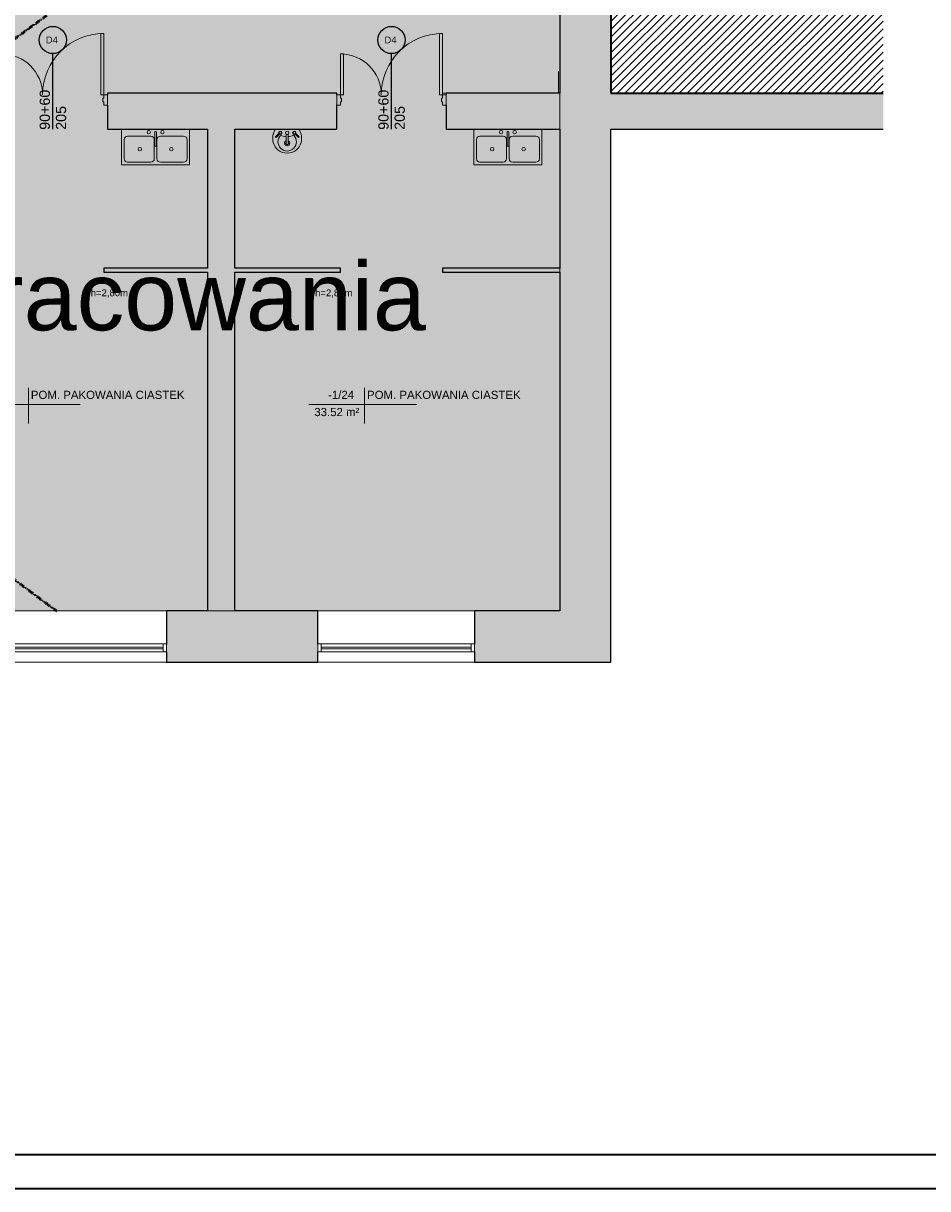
# Model space of a CAD drawing. Header units: centimetres. Extents: x 14504 to 44111, y -18976 to -7683.
# Tile 33 of 141: x 17058 to 18386, y -11188 to -9478. Entities that reach past the tile are written whole.
import ezdxf

# ---------------------------------------------------------------- set-up
doc = ezdxf.new("R2010")
doc.units = ezdxf.units.CM
doc.linetypes.add('Aligning Line 1_8_', pattern=[0.635, 0.3175, -0.3175])
for name, color, linetype, lineweight in [('_gruba', 90, 'Continuous', 35), ('A-AREA-IDEN', 4, 'Continuous', 9), ('A-DETL', 6, 'Continuous', 9), ('A-DETL-GENF', 92, 'Continuous', 9), ('A-DETL-MEDM', 33, 'Continuous', 25), ('A-DETL-THIN', 151, 'Continuous', 9), ('A-DOOR', 31, 'Continuous', 9), ('A-DOOR-FRAM', 31, 'Continuous', 18), ('A-FLOR', 192, 'Continuous', 9), ('A-FLOR-PATT', 8, 'Continuous', 35), ('A-GLAZ', 151, 'Continuous', 9), ('A-WALL', 4, 'Continuous', 9), ('A-WALL-PATT', 111, 'Continuous', 25), ('G-ANNO-TEXT', 8, 'Continuous', 9), ('I-WALL', 2, 'Continuous', 9), ('P-SANR-FIXT', 6, 'Continuous', 9)]:
    doc.layers.add(name, color=color, linetype=linetype, lineweight=lineweight)
doc.styles.add('Arial_1', font='arial.ttf', dxfattribs={"height": 12})
doc.styles.add('Arial_4', font='arial.ttf', dxfattribs={"height": 10})
doc.styles.add('Arial_5', font='arial.ttf', dxfattribs={"height": 15})
doc.styles.add('Arial_6', font='arial.ttf', dxfattribs={"height": 100})

# ---------------------------------------------------------------- blocks, each defined once
blk = doc.blocks.new('Drzwi-korytarz-niesymetryczne-wpuszczane - 1500 x 2100mm-574059-1_Poziom piwnicy')
at = {"layer": 'A-DOOR', "lineweight": 18}
for p, q in [((-70.5, -24.635), (-75, -24.635)), ((-75, -24.635), (-75, -114.635)), ((-70.5, -114.635), (-70.5, -24.635)), ((70.5, -24.635), (75, -24.635)), ((70.5, -84.635), (70.5, -24.635)), ((75, -24.635), (75, -84.635)), ((75, -84.635), (70.5, -84.635)), ((-75, -114.635), (-70.5, -114.635))]:
    blk.add_line(p, q, dxfattribs=at)
at = {"layer": 'A-DOOR'}
for centre, radius, start, end in [((-75, -24.635), 90, 270, 360), ((75, -24.635), 60, 180, 270)]:
    blk.add_arc(centre, radius, start, end, dxfattribs=at)
at = {"layer": 'A-DOOR-FRAM'}
for p, q in [((-80, -9.635), (-75, -9.635)), ((-80, -24.635), (-80, -9.635)), ((-75, -9.635), (-75, -14.55625)), ((-75, -14.55625), (-73.4125, -14.55625)), ((-73.4125, -14.55625), (-73.4125, -19.65875)), ((73.4125, -14.55625), (75, -14.55625)), ((73.4125, -19.65875), (73.4125, -14.55625)), ((75, -9.635), (80, -9.635)), ((75, -14.55625), (75, -9.635)), ((80, -9.635), (80, -24.635)), ((-75, -24.635), (-80, -24.635)), ((-75, -19.65875), (-75, -24.635)), ((-73.4125, -19.65875), (-75, -19.65875)), ((75, -19.65875), (73.4125, -19.65875)), ((75, -24.635), (75, -19.65875)), ((80, -24.635), (75, -24.635))]:
    blk.add_line(p, q, dxfattribs=at)
blk = doc.blocks.new('Aluminum_1 szybowe - Okno w piwnicy 240_140 p_95-466215-1_Poziom piwnicy')
at = {"layer": 'A-GLAZ', "lineweight": 18}
for p, q in [((-132.1, 25.2), (-137.2, 25.2)), ((-137.2, 25.2), (-137.2, 13.7)), ((-132.1, 13.7), (-132.1, 25.2)), ((87.8, 20.7), (-132.1, 20.7)), ((-132.1, 20.7), (-132.1, 18.2)), ((-132.1, 18.2), (87.8, 18.2)), ((92.8, 25.2), (87.8, 25.2)), ((87.8, 25.2), (87.8, 13.7)), ((87.8, 18.2), (87.8, 20.7)), ((92.8, 13.7), (92.8, 25.2)), ((-137.2, 13.7), (-132.1, 13.7)), ((87.8, 13.7), (92.8, 13.7))]:
    blk.add_line(p, q, dxfattribs=at)
at = {"layer": 'A-GLAZ'}
for p, q in [((-132.1, 25.2), (87.8, 25.2)), ((87.8, 13.7), (-132.1, 13.7))]:
    blk.add_line(p, q, dxfattribs=at)
blk = doc.blocks.new('Lavabo mural - 05 - 440mm x 350mm-346807-1_Poziom piwnicy')
at = {"layer": 'P-SANR-FIXT'}
for p, q in [((-17.2, -11), (-11.7, -5.6)), ((-16.1, -12.1), (-10.7, -6.7)), ((-1.5, -21.5), (-1.5, -7.1)), ((1.5, -21.5), (1.5, -7.1)), ((16.4, -12.1), (11, -6.7)), ((17.5, -11), (12, -5.6))]:
    blk.add_line(p, q, dxfattribs=at)
for centre, radius, start, end in [((5.3, -13.1), 26.4, 150.3649, 193.6351), ((-5.3, -13.1), 26.4, 346.3649, 29.6351), ((0, -18.4), 13.5, 135.4629, 45.0556), ((-10.1, -5.1), 2.5, 0, 180), ((-10.1, -5.1), 2.5, 180, 207.0533), ((-10.1, -5.1), 1.7, 360, 180), ((-10.1, -5.1), 1.7, 180, 198.0596), ((-10.1, -5.1), 1.7, 198.0596, 360), ((-10.1, -5.1), 2.5, 242.9467, 0), ((-0.2, 16), 26.7, 249.1986, 267.1093), ((0, -20.4), 3.86, 112.8828, 180), ((0, -5.1), 2.5, 0, 180), ((0, -5.1), 2.5, 180, 0), ((-0.2, 16), 26.7, 273.5606, 291.3199), ((0, -20.4), 3.86, 360, 67.1178), ((10.4, -5.1), 2.5, 360, 180), ((10.4, -5.1), 2.5, 180, 297.0533), ((10.4, -5.1), 1.7, 0, 180), ((10.4, -5.1), 1.7, 180, 0), ((10.4, -5.1), 2.5, 332.9467, 360), ((-0.6, -14.5), 20.4, 193.6351, 271.6558), ((0, -20.4), 3.86, 180, 360), ((0, -20.4), 2.35, 129.6826, 180), ((0, -20.4), 2.35, 180, 360), ((0.6, -14.5), 20.4, 268.3442, 346.3649), ((0, -20.4), 2.35, 360, 50.3185)]:
    blk.add_arc(centre, radius, start, end, dxfattribs=at)
for centre, major_axis, ratio, start_param, end_param in [((-16.6, -11.6), (-0.545, 0.545), 0.274309, 0, 3.141593), ((17, -11.6), (0.545, 0.545), 0.274309, 3.141593, 6.283185), ((0, -21.5), (-1.5, 0), 0.428525, 0, 3.141593)]:
    blk.add_ellipse(centre, major_axis=major_axis, ratio=ratio, start_param=start_param, end_param=end_param, dxfattribs=at)
blk = doc.blocks.new('Zlew kuchenny podwójny - 1000 x 535mm-V4-1_Poziom piwnicy')
at = {"layer": 'P-SANR-FIXT'}
for p, q in [((-48.4, 25.6), (-48.4, -26.5)), ((0.3, 21.3), (0.3, 1.5)), ((2.8, 21.3), (2.8, 1.5)), ((51.6, -26.5), (51.6, 25.6)), ((-44.6, 10.5), (-44.6, -17.6)), ((-5.4, 15.6), (-39.5, 15.6)), ((-0.3, 10.5), (-0.3, -17.6)), ((3.5, 10.5), (3.5, -17.6)), ((42.7, 15.6), (8.6, 15.6)), ((47.8, -17.6), (47.8, 10.5)), ((-48.4, -26.5), (51.6, -26.5)), ((-39.5, -22.7), (-5.4, -22.7)), ((8.6, -22.7), (42.7, -22.7))]:
    blk.add_line(p, q, dxfattribs=at)
for centre, radius, start, end in [((-8.4, 21.3), 2.54, 360, 180), ((-8.4, 21.3), 2.54, 180, 360), ((1.6, 21.3), 1.27, 360, 180), ((11.6, 21.3), 2.54, 360, 180), ((11.6, 21.3), 2.54, 180, 360), ((-39.5, 10.5), 5.08, 90, 180), ((-5.4, 10.5), 5.08, 360, 90), ((1.6, 1.5), 1.27, 180, 0), ((8.6, 10.5), 5.08, 90, 180), ((42.7, 10.5), 5.08, 360, 90), ((-21.5, -3.6), 2.54, 0, 180), ((-21.5, -3.6), 2.54, 180, 360), ((24.7, -3.6), 2.54, 0, 180), ((24.7, -3.6), 2.54, 180, 360), ((-39.5, -17.6), 5.08, 180, 270), ((-5.4, -17.6), 5.08, 270, 0), ((8.6, -17.6), 5.08, 180, 270), ((42.7, -17.6), 5.08, 270, 0)]:
    blk.add_arc(centre, radius, start, end, dxfattribs=at)
blk = doc.blocks.new('Etyk_pom_1_mala - Etyk_pom_1_mala-219433-1_Poziom piwnicy')
at = {"layer": 'A-AREA-IDEN'}
for p, q in [((-0.096, 0.144), (-0.096, -0.378)), ((-0.915, -0.101), (0.666, -0.101))]:
    blk.add_line(p, q, dxfattribs=at)

msp = doc.modelspace()

# ---------------------------------------------------------------- hatches: boundary and pattern name
at = {"layer": 'A-DETL-GENF', "transparency": 33554508}
h = msp.add_hatch(color=9, dxfattribs=at)
h.paths.add_polyline_path([(16347, -10340.5), (16840.6, -10340.5), (16840.6, -9843.5), (17026.7, -9843.5), (17026.7, -9837.5), (16840.6, -9837.5), (16840.6, -9825.7), (16794.6, -9825.7), (16794.6, -9937.5), (16762.2, -9937.5), (16762.2, -9993.5), (16794.6, -9993.5), (16794.6, -10151.3), (16800.8, -10151.3), (16800.8, -10153.3), (16796.1, -10153.3), (16796.1, -10159.3), (16800.8, -10159.3), (16800.8, -10161.3), (16794.6, -10161.3), (16794.6, -10322.5), (16636.6, -10322.5), (16636.6, -10159.3), (16706.1, -10159.3), (16706.1, -10153.3), (16636.6, -10153.3), (16636.6, -10146.2), (16630.6, -10146.2), (16630.6, -10248.7), (16588.6, -10248.7), (16588.6, -10322.5), (16433.6, -10322.5), (16433.6, -10248.7), (16385.6, -10248.7), (16385.6, -10322.5), (16239.6, -10322.5), (16239.6, -10307.7), (16193.6, -10307.7), (16193.6, -10340.5), (16341.6, -10340.5)])
h.paths.add_polyline_path([(17328.6, -10340.5), (17368.6, -10340.5), (17368.6, -9843.5), (17523.7, -9843.5), (17523.7, -9837.5), (17368.6, -9837.5), (17368.6, -9633.7), (17518.7, -9633.7), (17518.7, -9580.7), (17181.7, -9580.7), (17181.7, -9633.7), (17328.6, -9633.7), (17328.6, -9837.5), (17176.7, -9837.5), (17176.7, -9843.5), (17328.6, -9843.5), (17328.6, -10156.1)])
h.paths.add_polyline_path([(16239.6, -10207.7), (16239.6, -9993.5), (16385.6, -9993.5), (16385.6, -10053.7), (16433.6, -10053.7), (16433.6, -9993.5), (16588.6, -9993.5), (16588.6, -10053.7), (16628.6, -10053.7), (16628.6, -10051.6), (16630.6, -10051.6), (16630.6, -10056.2), (16636.6, -10056.2), (16636.6, -9993.5), (16662.2, -9993.5), (16662.2, -9937.5), (16239.6, -9937.5), (16239.6, -9825.7), (16193.6, -9825.7), (16193.6, -10207.7), (16236.1, -10207.7)])
h.paths.add_polyline_path([(15669.6, -10001.7), (15669.6, -9625.7), (15820.6, -9625.7), (15820.6, -9580.7), (15537.6, -9580.7), (15537.6, -9625.7), (15657.6, -9625.7), (15657.6, -9989.7), (15407.6, -9989.7), (15407.6, -9625.7), (15437.6, -9625.7), (15437.6, -9580.7), (15365.6, -9580.7), (15365.6, -9625.7), (15395.6, -9625.7), (15395.6, -9989.7), (15195.6, -9989.7), (15195.6, -10001.7), (15657.6, -10001.7)])
h.paths.add_polyline_path([(17843.4, -9843.5), (17845.6, -9843.5), (17845.6, -9837.5), (17673.7, -9837.5), (17673.7, -9843.5)])
h.paths.add_polyline_path([(16840.6, -9680.7), (16840.6, -9633.7), (17021.7, -9633.7), (17021.7, -9580.7), (16840.6, -9580.7), (16840.6, -9600.2), (16794.6, -9600.2), (16794.6, -9680.7), (16824.6, -9680.7)])
h.paths.add_polyline_path([(16193.6, -9680.7), (16239.6, -9680.7), (16239.6, -9600.2), (16193.6, -9600.2), (16193.6, -9580.7), (15920.6, -9580.7), (15920.6, -9625.7), (16193.6, -9625.7), (16193.6, -9672.7)])
h.paths.add_polyline_path([(17696.4, -9633.7), (17845.6, -9633.7), (17845.6, -9580.7), (17678.7, -9580.7), (17678.7, -9633.7)])
h.paths.add_polyline_path([(15261, -9625.7), (15265.6, -9625.7), (15265.6, -9580.7), (15195.6, -9580.7), (15195.6, -9625.7), (15242.3, -9625.7)])
h.paths.add_polyline_path([(17700.6, -9385.7), (17845.6, -9385.7), (17845.6, -9351.7), (17716.6, -9351.7), (17716.6, -9201.7), (17740.1, -9201.7), (17740.1, -9195.7), (17705.9, -9195.7), (17705.9, -9201.7), (17710.6, -9201.7), (17710.6, -9351.7), (17700.6, -9351.7), (17700.6, -9382.2)])
h.paths.add_polyline_path([(17610.6, -9385.7), (17610.6, -9351.7), (17368.6, -9351.7), (17368.6, -9322.7), (17318.6, -9322.7), (17318.6, -9351.7), (16840.6, -9351.7), (16840.6, -9385.7), (17606, -9385.7)])
h.paths.add_polyline_path([(16193.6, -9385.7), (16193.6, -9351.7), (16133.6, -9351.7), (16133.6, -9385.7), (16138.3, -9385.7)])
h.paths.add_polyline_path([(15953.6, -9385.7), (16033.6, -9385.7), (16033.6, -9351.7), (15971.6, -9351.7), (15971.6, -9240.7), (16002.6, -9240.7), (16002.6, -9174.7), (16029.6, -9174.7), (16029.6, -9168.7), (16002.6, -9168.7), (16002.6, -9070.7), (16007.6, -9070.7), (16007.6, -9064.7), (16002.6, -9064.7), (16002.6, -8917.7), (15996.6, -8917.7), (15996.6, -9234.7), (15951.1, -9234.7), (15951.1, -9240.7), (15965.6, -9240.7), (15965.6, -9351.7), (15953.6, -9351.7), (15953.6, -9382.2)])
h.paths.add_polyline_path([(15849, -9385.7), (15853.6, -9385.7), (15853.6, -9351.7), (15844.6, -9351.7), (15844.6, -9346.7), (15838.6, -9346.7), (15838.6, -9351.7), (15658.6, -9351.7), (15658.6, -9240.7), (15749.1, -9240.7), (15749.1, -9234.7), (15658.6, -9234.7), (15658.6, -9156.7), (15838.6, -9156.7), (15838.6, -9232.7), (15838.8, -9232.7), (15838.8, -9234.7), (15834.1, -9234.7), (15834.1, -9240.7), (15838.8, -9240.7), (15838.8, -9242.7), (15838.6, -9242.7), (15838.6, -9246.7), (15844.6, -9246.7), (15844.6, -9240.7), (15851.1, -9240.7), (15851.1, -9234.7), (15844.6, -9234.7), (15844.6, -9150.7), (15658.6, -9150.7), (15658.6, -8917.7), (15648.6, -8917.7), (15648.6, -9150.7), (15601.6, -9150.7), (15601.6, -9156.7), (15648.6, -9156.7), (15648.6, -9351.7), (15601.6, -9351.7), (15601.6, -9385.7), (15682, -9385.7)])
h.paths.add_polyline_path([(15365.6, -9385.7), (15501.6, -9385.7), (15501.6, -9351.7), (15438.6, -9351.7), (15438.6, -9156.7), (15501.6, -9156.7), (15501.6, -9150.7), (15438.6, -9150.7), (15438.6, -8917.7), (15420.6, -8917.7), (15420.6, -9351.7), (15365.6, -9351.7), (15365.6, -9382.2)])
h.paths.add_polyline_path([(15242.3, -9385.7), (15265.6, -9385.7), (15265.6, -9351.7), (15195.6, -9351.7), (15195.6, -9385.7)])
h.paths.add_polyline_path([(17365.1, -9222.7), (17368.6, -9222.7), (17368.6, -9207.7), (17478.6, -9207.7), (17478.6, -9201.7), (17368.6, -9201.7), (17368.6, -8917.7), (17318.6, -8917.7), (17318.6, -9222.7), (17361.6, -9222.7)])
h.paths.add_polyline_path([(17573.3, -9207.7), (17601.1, -9207.7), (17601.2, -9201.7), (17605.9, -9201.7), (17605.9, -9195.7), (17601.1, -9195.7), (17601.1, -8917.7), (17595.1, -8917.7), (17595.1, -9201.7), (17568.6, -9201.7), (17568.6, -9207.7)])
h.paths.add_polyline_path([(17829.8, -9201.7), (17845.6, -9201.7), (17845.6, -9195.7), (17825.1, -9195.7), (17825.1, -9201.7)])
h.paths.add_polyline_path([(16129.6, -9174.7), (16193.6, -9174.7), (16193.6, -9168.7), (16129.6, -9168.7), (16129.6, -9171.2)])
h.paths.add_polyline_path([(16103.6, -9070.7), (16103.6, -8917.7), (16097.6, -8917.7), (16097.6, -9064.7), (16092.6, -9064.7), (16092.6, -9070.7), (16097.6, -9070.7)])
h = msp.add_hatch(color=9, dxfattribs=at)
h.paths.add_polyline_path([(17490.6, -10340.5), (17845.6, -10340.5), (17845.6, -9843.5), (17673.7, -9843.5), (17673.7, -9837.5), (17845.6, -9837.5), (17845.6, -9633.7), (17678.7, -9633.7), (17678.7, -9580.7), (17845.6, -9580.7), (17845.6, -9385.7), (17700.6, -9385.7), (17700.6, -9351.7), (17710.6, -9351.7), (17710.6, -9201.7), (17705.9, -9201.7), (17705.9, -9195.7), (17740.1, -9195.7), (17740.1, -9201.7), (17716.6, -9201.7), (17716.6, -9351.7), (17845.6, -9351.7), (17845.6, -9201.7), (17825.1, -9201.7), (17825.1, -9195.7), (17845.6, -9195.7), (17845.6, -8917.7), (17601.1, -8917.7), (17601.2, -9195.7), (17605.9, -9195.7), (17605.9, -9201.7), (17601.1, -9201.7), (17601.1, -9207.7), (17568.6, -9207.7), (17568.6, -9201.7), (17595.1, -9201.7), (17595.1, -8917.7), (17368.6, -8917.7), (17368.6, -9201.7), (17478.6, -9201.7), (17478.6, -9207.7), (17368.6, -9207.7), (17368.6, -9222.7), (17318.6, -9222.7), (17318.6, -8917.7), (16840.6, -8917.7), (16840.6, -9351.7), (17318.6, -9351.7), (17318.6, -9322.7), (17368.6, -9322.7), (17368.6, -9351.7), (17610.6, -9351.7), (17610.6, -9385.7), (16840.6, -9385.7), (16840.6, -9580.7), (17021.7, -9580.7), (17021.7, -9633.7), (16840.6, -9633.7), (16840.6, -9680.7), (16794.6, -9680.7), (16794.6, -9600.2), (16239.6, -9600.2), (16239.6, -9680.7), (16193.6, -9680.7), (16193.6, -9625.7), (15920.6, -9625.7), (15920.6, -9580.7), (16193.6, -9580.7), (16193.6, -9385.7), (16133.6, -9385.7), (16133.6, -9351.7), (16193.6, -9351.7), (16193.6, -9174.7), (16129.6, -9174.7), (16129.6, -9168.7), (16193.6, -9168.7), (16193.6, -8917.7), (16103.6, -8917.7), (16103.6, -9070.7), (16092.6, -9070.7), (16092.6, -9064.7), (16097.6, -9064.7), (16097.6, -8917.7), (16002.6, -8917.7), (16002.6, -9064.7), (16007.6, -9064.7), (16007.6, -9070.7), (16002.6, -9070.7), (16002.6, -9168.7), (16029.6, -9168.7), (16029.6, -9174.7), (16002.6, -9174.7), (16002.6, -9240.7), (15971.6, -9240.7), (15971.6, -9351.7), (16033.6, -9351.7), (16033.6, -9385.7), (15953.6, -9385.7), (15953.6, -9351.7), (15965.6, -9351.7), (15965.6, -9240.7), (15951.1, -9240.7), (15951.1, -9234.7), (15996.6, -9234.7), (15996.6, -8917.7), (15658.6, -8917.7), (15658.6, -9150.7), (15844.6, -9150.7), (15844.6, -9234.7), (15851.1, -9234.7), (15851.1, -9240.7), (15844.6, -9240.7), (15844.6, -9246.7), (15838.6, -9246.7), (15838.6, -9242.7), (15838.8, -9242.7), (15838.8, -9240.7), (15834.1, -9240.7), (15834.1, -9234.7), (15838.8, -9234.7), (15838.8, -9232.7), (15838.6, -9232.7), (15838.6, -9156.7), (15658.6, -9156.7), (15658.6, -9234.7), (15749.1, -9234.7), (15749.1, -9240.7), (15658.6, -9240.7), (15658.6, -9351.7), (15838.6, -9351.7), (15838.6, -9346.7), (15844.6, -9346.7), (15844.6, -9351.7), (15853.6, -9351.7), (15853.6, -9385.7), (15601.6, -9385.7), (15601.6, -9351.7), (15648.6, -9351.7), (15648.6, -9156.7), (15601.6, -9156.7), (15601.6, -9150.7), (15648.6, -9150.7), (15648.6, -8917.7), (15438.6, -8917.7), (15438.6, -9150.7), (15501.6, -9150.7), (15501.6, -9156.7), (15438.6, -9156.7), (15438.6, -9351.7), (15501.6, -9351.7), (15501.6, -9385.7), (15365.6, -9385.7), (15365.6, -9351.7), (15420.6, -9351.7), (15420.6, -8917.7), (15195.6, -8917.7), (15195.6, -9351.7), (15265.6, -9351.7), (15265.6, -9385.7), (15195.6, -9385.7), (15195.6, -9580.7), (15265.6, -9580.7), (15265.6, -9625.7), (15195.6, -9625.7), (15195.6, -9989.7), (15395.6, -9989.7), (15395.6, -9625.7), (15365.6, -9625.7), (15365.6, -9580.7), (15437.6, -9580.7), (15437.6, -9625.7), (15407.6, -9625.7), (15407.6, -9989.7), (15657.6, -9989.7), (15657.6, -9625.7), (15537.6, -9625.7), (15537.6, -9580.7), (15820.6, -9580.7), (15820.6, -9625.7), (15669.6, -9625.7), (15669.6, -10001.7), (15195.6, -10001.7), (15195.6, -10340.5), (16193.6, -10340.5), (16193.6, -10307.7), (16239.6, -10307.7), (16239.6, -10322.5), (16385.6, -10322.5), (16385.6, -10248.7), (16433.6, -10248.7), (16433.6, -10322.5), (16588.6, -10322.5), (16588.6, -10248.7), (16630.6, -10248.7), (16630.6, -10146.2), (16636.6, -10146.2), (16636.6, -10153.3), (16706.1, -10153.3), (16706.1, -10159.3), (16636.6, -10159.3), (16636.6, -10322.5), (16794.6, -10322.5), (16794.6, -10161.3), (16800.8, -10161.3), (16800.8, -10159.3), (16796.1, -10159.3), (16796.1, -10153.3), (16800.8, -10153.3), (16800.8, -10151.3), (16794.6, -10151.3), (16794.6, -9993.5), (16762.2, -9993.5), (16762.2, -9937.5), (16794.6, -9937.5), (16794.6, -9825.7), (16840.6, -9825.7), (16840.6, -9837.5), (17026.7, -9837.5), (17026.7, -9843.5), (16840.6, -9843.5), (16840.6, -10340.5), (17328.6, -10340.5), (17328.6, -9843.5), (17176.7, -9843.5), (17176.7, -9837.5), (17328.6, -9837.5), (17328.6, -9633.7), (17181.7, -9633.7), (17181.7, -9580.7), (17518.7, -9580.7), (17518.7, -9633.7), (17368.6, -9633.7), (17368.6, -9837.5), (17523.7, -9837.5), (17523.7, -9843.5), (17368.6, -9843.5), (17368.6, -10340.5), (17440.9, -10340.5)])
h.paths.add_polyline_path([(16193.6, -10207.7), (16193.6, -9825.7), (16239.6, -9825.7), (16239.6, -9937.5), (16662.2, -9937.5), (16662.2, -9993.5), (16636.6, -9993.5), (16636.6, -10056.2), (16630.6, -10056.2), (16630.6, -10051.6), (16628.6, -10051.6), (16628.6, -10053.7), (16588.6, -10053.7), (16588.6, -9993.5), (16433.6, -9993.5), (16433.6, -10053.7), (16385.6, -10053.7), (16385.6, -9993.5), (16239.6, -9993.5), (16239.6, -10207.7)])
at = {"layer": 'A-FLOR-PATT', "lineweight": 9}
h = msp.add_hatch(dxfattribs=at)
h.set_pattern_fill('FP_1', color=256, style=0, pattern_type=2)
h.set_pattern_definition([(45, (0, 0), (-5.7028162, 5.7028162), [])])
h.paths.add_polyline_path([(18320.4, -9580.7), (18320.4, -9385.7), (17920.6, -9385.7), (17920.6, -9580.7)])
at = {"layer": 'A-WALL-PATT', "lineweight": 9, "transparency": 33554610}
for points in [[(17920.6, -10340.5), (17920.6, -8917.7), (17845.6, -8917.7), (17845.6, -10340.5)], [(18320.4, -9633.7), (18320.4, -9580.7), (17920.6, -9580.7), (17920.6, -9633.7)]]:
    msp.add_hatch(color=256, dxfattribs=at).paths.add_polyline_path(points)
h = msp.add_hatch(color=256, dxfattribs=at)
h.paths.add_polyline_path([(17368.6, -10415.5), (17490.6, -10415.5), (17490.6, -10340.5), (17268.6, -10340.5), (17268.6, -10415.5), (17328.6, -10415.5)])
h.paths.add_polyline_path([(17920.6, -10415.5), (17920.6, -10340.5), (17720.6, -10340.5), (17720.6, -10415.5), (17845.6, -10415.5)])
h.paths.add_polyline_path([(16894.6, -10415.5), (17038.6, -10415.5), (17038.6, -10340.5), (16840.6, -10340.5), (16840.6, -10415.5)])

# ---------------------------------------------------------------- linework, layer by layer
at = {"layer": '_gruba'}
for points in [[(14503.8, -8218.3), (19603.8, -8218.3), (19603.8, -11188.3), (14503.8, -11188.3)], [(14553.8, -11138.3), (19553.8, -11138.3), (19553.8, -8268.3), (14553.8, -8268.3)]]:
    msp.add_lwpolyline(points, dxfattribs=at)
at = {"layer": 'A-DETL', "linetype": 'Aligning Line 1_8_', "lineweight": 50}
for p, q in [((15195.6, -8917.7), (17107, -10340.5)), ((17845.6, -8917.7), (15894.5, -10340.5))]:
    msp.add_line(p, q, dxfattribs=at)
at = {"layer": 'A-DETL-MEDM'}
for p, q in [((17101.7, -9633.7), (17101.7, -9522.7)), ((17598.7, -9633.7), (17598.7, -9522.7))]:
    msp.add_line(p, q, dxfattribs=at)
for centre in [(17101.7, -9502.7), (17598.7, -9502.7)]:
    msp.add_circle(centre, 20, dxfattribs=at)
at = {"layer": 'A-DETL-THIN'}
for p, q in [((17845.6, -10340.5), (17845.6, -8917.7)), ((17843.7, -9580.7), (17843.7, -9548.7)), ((17673.7, -9580.7), (17843.7, -9580.7)), ((15195.6, -10340.5), (17845.6, -10340.5))]:
    msp.add_line(p, q, dxfattribs=at)
at = {"layer": 'A-FLOR', "lineweight": 35}
for p, q in [((17920.6, -9385.7), (17920.6, -9580.7)), ((17920.6, -9580.7), (18320.4, -9580.7))]:
    msp.add_line(p, q, dxfattribs=at)
at = {"layer": 'A-WALL', "lineweight": 25}
for p, q in [((17845.6, -9385.7), (17845.6, -9580.7)), ((17845.6, -9633.7), (17845.6, -9837.5)), ((17920.6, -10415.5), (17920.6, -9633.7)), ((17328.6, -9837.5), (17176.7, -9837.5)), ((17176.7, -9837.5), (17176.7, -9843.5)), ((17176.7, -9843.5), (17328.6, -9843.5)), ((17523.7, -9837.5), (17368.6, -9837.5)), ((17368.6, -9843.5), (17523.7, -9843.5)), ((17523.7, -9843.5), (17523.7, -9837.5)), ((17845.6, -9837.5), (17673.7, -9837.5)), ((17673.7, -9837.5), (17673.7, -9843.5)), ((17673.7, -9843.5), (17845.6, -9843.5)), ((17845.6, -9843.5), (17845.6, -10340.5)), ((17328.6, -10340.5), (17268.6, -10340.5)), ((17268.6, -10340.5), (17268.6, -10389.1)), ((17490.6, -10340.5), (17368.6, -10340.5)), ((17490.6, -10389.1), (17490.6, -10340.5)), ((17845.6, -10340.5), (17720.6, -10340.5)), ((17720.6, -10340.5), (17720.6, -10389.1)), ((17268.6, -10400.5), (17268.6, -10415.5)), ((17490.6, -10415.5), (17490.6, -10400.5)), ((17720.6, -10400.5), (17720.6, -10415.5)), ((17268.6, -10415.5), (17490.6, -10415.5)), ((17720.6, -10415.5), (17920.6, -10415.5))]:
    msp.add_line(p, q, dxfattribs=at)
at = {"layer": 'A-WALL'}
for p, q in [((17038.6, -10340.5), (17268.6, -10340.5)), ((17490.6, -10340.5), (17720.6, -10340.5)), ((17268.6, -10415.5), (17038.6, -10415.5)), ((17720.6, -10415.5), (17490.6, -10415.5))]:
    msp.add_line(p, q, dxfattribs=at)
at = {"layer": 'I-WALL', "lineweight": 25}
for p, q in [((17518.7, -9580.7), (17181.7, -9580.7)), ((17181.7, -9580.7), (17181.7, -9583.2)), ((17518.7, -9583.2), (17518.7, -9580.7)), ((17845.6, -9580.7), (17678.7, -9580.7)), ((17678.7, -9580.7), (17678.7, -9583.2)), ((17181.7, -9598.2), (17181.7, -9633.7)), ((17518.7, -9633.7), (17518.7, -9598.2)), ((17678.7, -9598.2), (17678.7, -9633.7)), ((17181.7, -9633.7), (17328.6, -9633.7)), ((17328.6, -9633.7), (17328.6, -9837.5)), ((17368.6, -9837.5), (17368.6, -9633.7)), ((17368.6, -9633.7), (17518.7, -9633.7)), ((17678.7, -9633.7), (17845.6, -9633.7)), ((17920.6, -9633.7), (18320.4, -9633.7)), ((17328.6, -9843.5), (17328.6, -10340.5)), ((17368.6, -10340.5), (17368.6, -9843.5))]:
    msp.add_line(p, q, dxfattribs=at)

# ---------------------------------------------------------------- block references
at = {"layer": 'A-AREA-IDEN', "xscale": 99.99999999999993, "yscale": 99.99999999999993, "zscale": 99.99999999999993}
for p in [(17075.4, -10027.6), (17568.8, -10027.6)]:
    msp.add_blockref('Etyk_pom_1_mala - Etyk_pom_1_mala-219433-1_Poziom piwnicy', p, dxfattribs=at)
at = {"layer": 'A-DOOR', "rotation": 180}
for p in [(17101.7, -9607.8), (17598.7, -9607.8)]:
    msp.add_blockref('Drzwi-korytarz-niesymetryczne-wpuszczane - 1500 x 2100mm-574059-1_Poziom piwnicy', p, dxfattribs=at)
at = {"layer": 'A-GLAZ', "rotation": 180}
for p in [(17131.5, -10375.3), (17583.5, -10375.3)]:
    msp.add_blockref('Aluminum_1 szybowe - Okno w piwnicy 240_140 p_95-466215-1_Poziom piwnicy', p, dxfattribs=at)
at = {"layer": 'P-SANR-FIXT'}
for name, p in [('Zlew kuchenny podwójny - 1000 x 535mm-V4-1_Poziom piwnicy', (17250.9, -9659.3)), ('Lavabo mural - 05 - 440mm x 350mm-346807-1_Poziom piwnicy', (17445.6, -9633.7)), ('Zlew kuchenny podwójny - 1000 x 535mm-V4-1_Poziom piwnicy', (17767.9, -9659.3))]:
    msp.add_blockref(name, p, dxfattribs=at)

# ---------------------------------------------------------------- texts
at = {"layer": 'A-AREA-IDEN', "char_height": 12, "attachment_point": 1, "style": 'Arial_1'}
for s, insert, width in [('POM. PAKOWANIA CIASTEK', (17069.5, -10017.4), 293.418), ('-1/24', (17505.6, -10017.4), 49.705), ('POM. PAKOWANIA CIASTEK', (17562.8, -10017.4), 293.418), ('33.52 m²', (17485.4, -10042.6), 85.781)]:
    msp.add_mtext(s, dxfattribs=dict(at, insert=insert, width=width))
at = {"layer": 'G-ANNO-TEXT', "attachment_point": 1}
for s, insert, char_height, width, style in [('D4', (17091.3, -9497.6), 10, 21.646, 'Arial_4'), ('D4', (17588.3, -9497.6), 10, 21.646, 'Arial_4'), ('Obszar poza zakresem opracowania', (15382.1, -9828.7), 100, 2744.176, 'Arial_6'), ('h=2,80m', (17157.3, -9868.7), 10, 64.937, 'Arial_4'), ('h=2,80m', (17486.6, -9868.7), 10, 64.937, 'Arial_4')]:
    msp.add_mtext(s, dxfattribs=dict(at, insert=insert, char_height=char_height, width=width, style=style))
at = {"layer": 'G-ANNO-TEXT', "char_height": 15, "attachment_point": 1, "rotation": 90, "style": 'Arial_5'}
for s, insert, width in [('90+60', (17082.4, -9634.5), 72.954), ('90+60', (17579.4, -9634.5), 72.954), ('205', (17106.2, -9634.5), 43.291), ('205', (17603.2, -9634.5), 43.291)]:
    msp.add_mtext(s, dxfattribs=dict(at, insert=insert, width=width))

doc.saveas('drawing.dxf')
